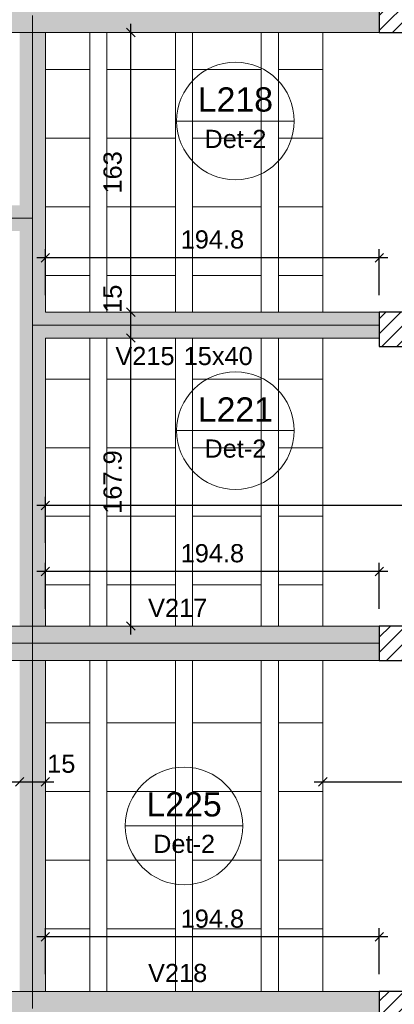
# Model space of a CAD drawing. Header units: millimetres. Extents: x 0 to 119, y 0 to 84.
# Tile 12 of 42: x 19.18 to 23.56, y 48.98 to 60.45. Entities that reach past the tile are written whole.
import ezdxf

# ---------------------------------------------------------------- set-up
doc = ezdxf.new("R2010")
doc.units = ezdxf.units.MM
doc.header["$MEASUREMENT"] = 0
doc.linetypes.add('NULL', pattern=[0])
doc.layers.get('0').update_dxf_attribs({"lineweight": 18})
for name, color, linetype, lineweight in [('FO-Cotas', 5, 'Continuous', 5), ('FO-Eixos', 5, 'Continuous', 5), ('FO-Hachura pilar que passa', 19, 'Continuous', 5), ('FO-Hachura viga', 43, 'Continuous', 5), ('FO-Hachuras das lajes', 1, 'Continuous', 20), ('FO-Pilares', 4, 'Continuous', 30), ('FO-Textos das lajes', 3, 'Continuous', 20), ('FO-Textos das vigas', 7, 'Continuous', 5), ('FO-Vigas', 1, 'Continuous', 20)]:
    doc.layers.add(name, color=color, linetype=linetype, lineweight=lineweight)
doc.styles.add('Arial', font='txt')
doc.dimstyles.new('UM_50.000000', dxfattribs={"dimtxt": 0.18, "dimasz": 0.1, "dimexe": 0.1, "dimexo": 0.2, "dimgap": 0, "dimtad": 1, "dimtih": 1, "dimtoh": 1, "dimdec": 1, "dimlfac": 50, "dimzin": 0, "dimdsep": 46, "dimtxsty": 'Standard', "dimcen": 0.09, "dimdle": 0.1, "dimadec": 1, "dimazin": 2, "dimtfac": 1, "dimtdec": 4, "dimtofl": 0, "dimtmove": 0, "dimatfit": 3, "dimfxl": 1, "dimtolj": 1, "dimarcsym": 0})

# ---------------------------------------------------------------- blocks, each defined once
blk = doc.blocks.new('_Oblique')
at = {"color": 0, "linetype": 'ByBlock', "lineweight": -2}
blk.add_line((-0.5, -0.5), (0.5, 0.5), dxfattribs=at)
blk = doc.blocks.new('*D114')
at = {"layer": 'Defpoints', "color": 0}
for p in [(11.237, 51.569), (19.183, 51.569), (19.183, 51.569)]:
    blk.add_point(p, dxfattribs=at)
at = {"layer": 'FO-Cotas', "color": 0, "lineweight": -2}
blk.add_line((11.137, 51.569), (19.283, 51.569), dxfattribs=at)
at = {"layer": 'FO-Cotas', "color": 0, "lineweight": -2, "xscale": 0.1, "yscale": 0.1, "zscale": 0.1, "rotation": 180}
blk.add_blockref('_Oblique', (11.237, 51.569), dxfattribs=at)
at = {"layer": 'FO-Cotas', "color": 0, "lineweight": -2, "xscale": 0.1, "yscale": 0.1, "zscale": 0.1}
blk.add_blockref('_Oblique', (19.183, 51.569), dxfattribs=at)
at = {"layer": 'FO-Cotas', "color": 7, "insert": (15.21, 51.78), "char_height": 0.2118, "attachment_point": 5, "rotation": 0.0057, "style": 'Arial'}
blk.add_mtext('\\A1;397.3', dxfattribs=at)
blk = doc.blocks.new('*D115')
at = {"layer": 'Defpoints', "color": 0}
for p in [(19.183, 51.569), (19.483, 51.569), (19.483, 51.569)]:
    blk.add_point(p, dxfattribs=at)
at = {"layer": 'FO-Cotas', "color": 0, "lineweight": -2}
blk.add_line((19.083, 51.569), (19.583, 51.569), dxfattribs=at)
at = {"layer": 'FO-Cotas', "color": 0, "lineweight": -2, "xscale": 0.1, "yscale": 0.1, "zscale": 0.1, "rotation": 180}
blk.add_blockref('_Oblique', (19.183, 51.569), dxfattribs=at)
at = {"layer": 'FO-Cotas', "color": 0, "lineweight": -2, "xscale": 0.1, "yscale": 0.1, "zscale": 0.1}
blk.add_blockref('_Oblique', (19.483, 51.569), dxfattribs=at)
at = {"layer": 'FO-Cotas', "color": 7, "insert": (19.669, 51.78), "char_height": 0.2118, "attachment_point": 5, "rotation": 0.0057, "style": 'Arial'}
blk.add_mtext('\\A1;15', dxfattribs=at)
blk = doc.blocks.new('*D116')
at = {"layer": 'Defpoints', "color": 0}
for p in [(22.72, 51.569), (70.017, 51.569), (70.017, 51.569)]:
    blk.add_point(p, dxfattribs=at)
at = {"layer": 'FO-Cotas', "color": 0, "lineweight": -2}
blk.add_line((22.62, 51.569), (70.117, 51.569), dxfattribs=at)
at = {"layer": 'FO-Cotas', "color": 0, "lineweight": -2, "xscale": 0.1, "yscale": 0.1, "zscale": 0.1, "rotation": 180}
blk.add_blockref('_Oblique', (22.72, 51.569), dxfattribs=at)
at = {"layer": 'FO-Cotas', "color": 0, "lineweight": -2, "xscale": 0.1, "yscale": 0.1, "zscale": 0.1}
blk.add_blockref('_Oblique', (70.017, 51.569), dxfattribs=at)
at = {"layer": 'FO-Cotas', "color": 7, "insert": (46.368, 51.78), "char_height": 0.2118, "attachment_point": 5, "rotation": 0.0057, "style": 'Arial'}
blk.add_mtext('\\A1;2364.8', dxfattribs=at)
blk = doc.blocks.new('*D175')
at = {"layer": 'Defpoints', "color": 0}
for p in [(20.481, 56.743), (20.481, 56.743), (20.481, 53.386)]:
    blk.add_point(p, dxfattribs=at)
at = {"layer": 'FO-Cotas', "color": 0, "lineweight": -2}
blk.add_line((20.481, 53.286), (20.481, 56.843), dxfattribs=at)
at = {"layer": 'FO-Cotas', "color": 0, "lineweight": -2, "xscale": 0.1, "yscale": 0.1, "zscale": 0.1}
for p, rotation in [((20.481, 56.743), 90), ((20.481, 53.386), 270)]:
    blk.add_blockref('_Oblique', p, dxfattribs=dict(at, rotation=rotation))
at = {"layer": 'FO-Cotas', "color": 7, "insert": (20.269, 55.064), "char_height": 0.2118, "attachment_point": 5, "rotation": 90, "style": 'Arial'}
blk.add_mtext('\\A1;167.9', dxfattribs=at)
blk = doc.blocks.new('*D176')
at = {"layer": 'Defpoints', "color": 0}
for p in [(20.481, 57.043), (20.481, 57.043), (20.481, 56.743)]:
    blk.add_point(p, dxfattribs=at)
at = {"layer": 'FO-Cotas', "color": 0, "lineweight": -2}
blk.add_line((20.481, 56.643), (20.481, 57.143), dxfattribs=at)
at = {"layer": 'FO-Cotas', "color": 0, "lineweight": -2, "xscale": 0.1, "yscale": 0.1, "zscale": 0.1}
for p, rotation in [((20.481, 57.043), 90), ((20.481, 56.743), 270)]:
    blk.add_blockref('_Oblique', p, dxfattribs=dict(at, rotation=rotation))
at = {"layer": 'FO-Cotas', "color": 7, "insert": (20.269, 57.2), "char_height": 0.2118, "attachment_point": 5, "rotation": 90, "style": 'Arial'}
blk.add_mtext('\\A1;15', dxfattribs=at)
blk = doc.blocks.new('*D177')
at = {"layer": 'Defpoints', "color": 0}
for p in [(20.481, 60.303), (20.481, 60.303), (20.481, 57.043)]:
    blk.add_point(p, dxfattribs=at)
at = {"layer": 'FO-Cotas', "color": 0, "lineweight": -2}
blk.add_line((20.481, 56.943), (20.481, 60.403), dxfattribs=at)
at = {"layer": 'FO-Cotas', "color": 0, "lineweight": -2, "xscale": 0.1, "yscale": 0.1, "zscale": 0.1}
for p, rotation in [((20.481, 60.303), 90), ((20.481, 57.043), 270)]:
    blk.add_blockref('_Oblique', p, dxfattribs=dict(at, rotation=rotation))
at = {"layer": 'FO-Cotas', "color": 7, "insert": (20.269, 58.673), "char_height": 0.2118, "attachment_point": 5, "rotation": 90, "style": 'Arial'}
blk.add_mtext('\\A1;163', dxfattribs=at)
blk = doc.blocks.new('*D241')
at = {"layer": 'Defpoints', "color": 0}
for p in [(19.483, 57.678), (19.483, 57.043), (23.38, 57.043)]:
    blk.add_point(p, dxfattribs=at)
at = {"layer": 'FO-Cotas', "color": 0, "lineweight": -2}
for p, q in [((19.483, 57.243), (19.483, 57.778)), ((23.38, 57.243), (23.38, 57.778)), ((23.48, 57.678), (19.383, 57.678))]:
    blk.add_line(p, q, dxfattribs=at)
at = {"layer": 'FO-Cotas', "color": 0, "lineweight": -2, "xscale": 0.1, "yscale": 0.1, "zscale": 0.1, "rotation": 180}
blk.add_blockref('_Oblique', (19.483, 57.678), dxfattribs=at)
at = {"layer": 'FO-Cotas', "color": 0, "lineweight": -2, "xscale": 0.1, "yscale": 0.1, "zscale": 0.1}
blk.add_blockref('_Oblique', (23.38, 57.678), dxfattribs=at)
at = {"layer": 'FO-Cotas', "color": 7, "insert": (21.432, 57.89), "char_height": 0.2118, "attachment_point": 5, "rotation": 0.0057, "style": 'Arial'}
blk.add_mtext('\\A1;194.8', dxfattribs=at)
blk = doc.blocks.new('*D242')
at = {"layer": 'Defpoints', "color": 0}
for p in [(19.483, 54.021), (19.483, 53.386), (23.38, 53.386)]:
    blk.add_point(p, dxfattribs=at)
at = {"layer": 'FO-Cotas', "color": 0, "lineweight": -2}
for p, q in [((19.483, 53.586), (19.483, 54.121)), ((23.38, 53.586), (23.38, 54.121)), ((23.48, 54.021), (19.383, 54.021))]:
    blk.add_line(p, q, dxfattribs=at)
at = {"layer": 'FO-Cotas', "color": 0, "lineweight": -2, "xscale": 0.1, "yscale": 0.1, "zscale": 0.1, "rotation": 180}
blk.add_blockref('_Oblique', (19.483, 54.021), dxfattribs=at)
at = {"layer": 'FO-Cotas', "color": 0, "lineweight": -2, "xscale": 0.1, "yscale": 0.1, "zscale": 0.1}
blk.add_blockref('_Oblique', (23.38, 54.021), dxfattribs=at)
at = {"layer": 'FO-Cotas', "color": 7, "insert": (21.432, 54.233), "char_height": 0.2118, "attachment_point": 5, "rotation": 0.0057, "style": 'Arial'}
blk.add_mtext('\\A1;194.8', dxfattribs=at)
blk = doc.blocks.new('*D243')
at = {"layer": 'Defpoints', "color": 0}
for p in [(19.483, 49.763), (19.483, 49.127), (23.38, 49.127)]:
    blk.add_point(p, dxfattribs=at)
at = {"layer": 'FO-Cotas', "color": 0, "lineweight": -2}
for p, q in [((19.483, 49.327), (19.483, 49.863)), ((23.38, 49.327), (23.38, 49.863)), ((23.48, 49.763), (19.383, 49.763))]:
    blk.add_line(p, q, dxfattribs=at)
at = {"layer": 'FO-Cotas', "color": 0, "lineweight": -2, "xscale": 0.1, "yscale": 0.1, "zscale": 0.1, "rotation": 180}
blk.add_blockref('_Oblique', (19.483, 49.763), dxfattribs=at)
at = {"layer": 'FO-Cotas', "color": 0, "lineweight": -2, "xscale": 0.1, "yscale": 0.1, "zscale": 0.1}
blk.add_blockref('_Oblique', (23.38, 49.763), dxfattribs=at)
at = {"layer": 'FO-Cotas', "color": 7, "insert": (21.432, 49.974), "char_height": 0.2118, "attachment_point": 5, "rotation": 0.0057, "style": 'Arial'}
blk.add_mtext('\\A1;194.8', dxfattribs=at)
blk = doc.blocks.new('*D252')
at = {"layer": 'Defpoints', "color": 0}
for p in [(19.483, 54.791), (19.483, 54.156), (29.1, 54.156)]:
    blk.add_point(p, dxfattribs=at)
at = {"layer": 'FO-Cotas', "color": 0, "lineweight": -2}
for p, q in [((19.483, 54.356), (19.483, 54.891)), ((29.1, 54.356), (29.1, 54.891)), ((29.2, 54.791), (19.383, 54.791))]:
    blk.add_line(p, q, dxfattribs=at)
at = {"layer": 'FO-Cotas', "color": 0, "lineweight": -2, "xscale": 0.1, "yscale": 0.1, "zscale": 0.1, "rotation": 180}
blk.add_blockref('_Oblique', (19.483, 54.791), dxfattribs=at)
at = {"layer": 'FO-Cotas', "color": 0, "lineweight": -2, "xscale": 0.1, "yscale": 0.1, "zscale": 0.1}
blk.add_blockref('_Oblique', (29.1, 54.791), dxfattribs=at)
at = {"layer": 'FO-Cotas', "color": 7, "insert": (24.292, 55.003), "char_height": 0.2118, "attachment_point": 5, "rotation": 0.0057, "style": 'Arial'}
blk.add_mtext('\\A1;480.8', dxfattribs=at)

msp = doc.modelspace()

# ---------------------------------------------------------------- hatches: boundary and pattern name
at = {"layer": 'FO-Hachura pilar que passa', "linetype": 'Continuous'}
h = msp.add_hatch(dxfattribs=at)
h.set_pattern_fill('ANSI31', color=19, style=0)
h.paths.add_polyline_path([(24.08, 60.3027), (24.08, 60.5027), (24.08, 60.7027), (23.73, 60.7027), (23.38, 60.7027), (23.38, 60.5027), (23.38, 60.3027), (23.73, 60.3027)])
h = msp.add_hatch(dxfattribs=at)
h.set_pattern_fill('ANSI31', color=19, style=0)
h.paths.add_polyline_path([(23.38, 57.0425), (23.38, 56.8425), (23.38, 56.6425), (23.78, 56.6425), (24.18, 56.6425), (24.18, 56.8425), (24.18, 57.0425), (23.78, 57.0425)])
h = msp.add_hatch(dxfattribs=at)
h.set_pattern_fill('ANSI31', color=19, style=0)
h.paths.add_polyline_path([(24.18, 52.9855), (24.18, 53.1855), (24.18, 53.3855), (23.78, 53.3855), (23.38, 53.3855), (23.38, 53.1855), (23.38, 52.9855), (23.78, 52.9855)])
h = msp.add_hatch(dxfattribs=at)
h.set_pattern_fill('ANSI31', color=19, style=0)
h.paths.add_polyline_path([(24.18, 48.7271), (24.18, 48.9271), (24.18, 49.1271), (23.78, 49.1271), (23.38, 49.1271), (23.38, 48.9271), (23.38, 48.7271), (23.78, 48.7271)])
at = {"layer": 'FO-Hachura viga', "linetype": 'Continuous'}
for points in [[(19.3336, 60.7025), (19.3336, 60.7025), (13.8806, 60.7025), (13.8806, 60.3027), (19.3336, 60.3027), (19.3336, 60.7025)], [(22.7202, 60.7025), (22.7202, 60.7025), (19.3336, 60.7025), (19.3336, 60.3025), (22.7202, 60.3025), (22.7202, 60.7025)], [(23.3802, 60.7025), (23.3802, 60.7025), (22.7202, 60.7025), (22.7202, 60.3025), (23.3802, 60.3025), (23.3802, 60.7025)], [(19.4834, 60.3025), (19.4834, 60.3025), (19.3336, 60.5025), (19.1836, 60.3027), (19.1836, 58.2883), (19.3336, 58.1383), (19.4834, 58.1383), (19.4834, 60.3025)], [(19.3336, 58.1383), (19.3336, 58.1383), (19.1836, 58.2883), (11.2366, 58.2883), (11.0866, 58.1383), (11.2366, 57.9885), (19.1836, 57.9885), (19.3336, 58.1383)], [(19.4836, 57.0423), (19.4836, 57.0423), (19.4836, 58.1383), (19.3336, 58.1383), (19.1836, 57.9885), (19.1836, 56.8923), (19.3336, 56.8923), (19.4836, 57.0423)], [(22.7202, 57.0423), (22.7202, 57.0423), (19.4836, 57.0423), (19.3336, 56.8923), (19.4836, 56.7423), (22.7202, 56.7423), (22.7202, 57.0423)], [(23.3802, 57.0423), (23.3802, 57.0423), (22.7202, 57.0423), (22.7202, 56.7423), (23.3802, 56.7423), (23.3802, 57.0423)], [(19.4836, 53.3855), (19.4836, 53.3855), (19.4836, 56.7423), (19.3336, 56.8923), (19.1836, 56.8923), (19.1836, 53.3853), (19.3336, 53.1855), (19.4836, 53.3855)], [(19.3336, 53.3853), (19.3336, 53.3853), (11.2366, 53.3853), (11.0866, 53.1855), (11.2366, 52.9855), (19.3336, 52.9855), (19.3336, 53.3853)], [(22.7202, 53.3855), (22.7202, 53.3855), (19.3336, 53.3855), (19.3336, 52.9853), (22.7202, 52.9853), (22.7202, 53.3855)], [(23.3802, 53.3855), (23.3802, 53.3855), (22.7202, 53.3855), (22.7202, 52.9855), (23.3802, 52.9855), (23.3802, 53.3855)], [(19.4836, 49.1273), (19.4836, 49.1273), (19.4834, 52.9853), (19.3336, 53.1855), (19.1836, 52.9855), (19.1836, 49.1271), (19.3336, 48.9273), (19.4836, 49.1273)], [(19.3336, 49.1271), (19.3336, 49.1271), (11.4366, 49.1271), (11.4366, 48.7273), (19.3336, 48.7273), (19.3336, 49.1271)], [(22.7202, 49.1273), (22.7202, 49.1273), (19.3336, 49.1273), (19.3336, 48.7271), (22.7202, 48.7271), (22.7202, 49.1273)], [(23.3802, 49.1273), (23.3802, 49.1273), (22.7202, 49.1273), (22.7202, 48.7273), (23.3802, 48.7273), (23.3802, 49.1273)]]:
    msp.add_hatch(color=43, dxfattribs=at).paths.add_polyline_path(points)

# ---------------------------------------------------------------- linework, layer by layer
at = {"layer": 'FO-Eixos'}
for p, q in [((19.3334, 58.1385), (19.3334, 60.5027)), ((11.0866, 58.1385), (19.3334, 58.1385)), ((19.3334, 56.8925), (19.3334, 58.1385)), ((19.3334, 56.8925), (22.72, 56.8925)), ((19.3334, 53.1855), (19.3334, 56.8925)), ((22.72, 56.8925), (23.38, 56.8925)), ((11.0866, 53.1855), (19.3334, 53.1855)), ((19.3334, 53.1855), (22.72, 53.1855)), ((19.3334, 48.9271), (19.3334, 53.1855)), ((22.72, 53.1855), (23.38, 53.1855))]:
    msp.add_line(p, q, dxfattribs=at)
for points in [[(19.483, 59.8725), (20.002, 59.8725), (20.002, 60.3025)], [(20.202, 60.3025), (20.202, 59.8725), (21.002, 59.8725), (21.002, 60.3025)], [(21.202, 60.3025), (21.202, 59.8725), (22.002, 59.8725), (22.002, 60.3025)], [(22.202, 60.3025), (22.202, 59.8725), (22.72, 59.8725)], [(19.483, 59.0725), (20.002, 59.0725), (20.002, 59.8725), (19.483, 59.8725)], [(22.72, 59.8725), (22.202, 59.8725), (22.202, 59.0725), (22.72, 59.0725)], [(19.483, 58.2725), (20.002, 58.2725), (20.002, 59.0725), (19.483, 59.0725)], [(22.72, 59.0725), (22.202, 59.0725), (22.202, 58.2725), (22.72, 58.2725)], [(19.483, 57.4725), (20.002, 57.4725), (20.002, 58.2725), (19.483, 58.2725)], [(22.72, 58.2725), (22.202, 58.2725), (22.202, 57.4725), (22.72, 57.4725)], [(20.002, 57.0425), (20.002, 57.4725), (19.483, 57.4725)], [(21.002, 57.0425), (21.002, 57.4725), (20.202, 57.4725), (20.202, 57.0425)], [(22.002, 57.0425), (22.002, 57.4725), (21.202, 57.4725), (21.202, 57.0425)], [(22.72, 57.4725), (22.202, 57.4725), (22.202, 57.0425)], [(19.483, 56.2645), (20.002, 56.2645), (20.002, 56.7425)], [(20.202, 56.7425), (20.202, 56.2645), (21.002, 56.2645), (21.002, 56.7425)], [(21.202, 56.7425), (21.202, 56.2645), (22.002, 56.2645), (22.002, 56.7425)], [(22.202, 56.7425), (22.202, 56.2645), (22.72, 56.2645)], [(19.483, 55.4645), (20.002, 55.4645), (20.002, 56.2645), (19.483, 56.2645)], [(22.72, 56.2645), (22.202, 56.2645), (22.202, 55.4645), (22.72, 55.4645)], [(19.483, 54.6645), (20.002, 54.6645), (20.002, 55.4645), (19.483, 55.4645)], [(22.72, 55.4645), (22.202, 55.4645), (22.202, 54.6645), (22.72, 54.6645)], [(19.483, 53.8645), (20.002, 53.8645), (20.002, 54.6645), (19.483, 54.6645)], [(22.72, 54.6645), (22.202, 54.6645), (22.202, 53.8645), (22.72, 53.8645)], [(20.002, 53.3855), (20.002, 53.8645), (19.483, 53.8645)], [(21.002, 53.3855), (21.002, 53.8645), (20.202, 53.8645), (20.202, 53.3855)], [(22.002, 53.3855), (22.002, 53.8645), (21.202, 53.8645), (21.202, 53.3855)], [(22.72, 53.8645), (22.202, 53.8645), (22.202, 53.3855)], [(19.483, 52.2565), (20.002, 52.2565), (20.002, 52.9855)], [(20.202, 52.9855), (20.202, 52.2565), (21.002, 52.2565), (21.002, 52.9855)], [(21.202, 52.9855), (21.202, 52.2565), (22.002, 52.2565), (22.002, 52.9855)], [(22.202, 52.9855), (22.202, 52.2565), (22.72, 52.2565)], [(19.483, 51.4565), (20.002, 51.4565), (20.002, 52.2565), (19.483, 52.2565)], [(22.72, 52.2565), (22.202, 52.2565), (22.202, 51.4565), (22.72, 51.4565)], [(19.483, 50.6565), (20.002, 50.6565), (20.002, 51.4565), (19.483, 51.4565)], [(22.72, 51.4565), (22.202, 51.4565), (22.202, 50.6565), (22.72, 50.6565)], [(19.483, 49.8565), (20.002, 49.8565), (20.002, 50.6565), (19.483, 50.6565)], [(22.72, 50.6565), (22.202, 50.6565), (22.202, 49.8565), (22.72, 49.8565)], [(20.002, 49.1275), (20.002, 49.8565), (19.483, 49.8565)], [(21.002, 49.1275), (21.002, 49.8565), (20.202, 49.8565), (20.202, 49.1275)], [(22.002, 49.1275), (22.002, 49.8565), (21.202, 49.8565), (21.202, 49.1275)], [(22.72, 49.8565), (22.202, 49.8565), (22.202, 49.1275)]]:
    msp.add_lwpolyline(points, dxfattribs=at)
for points in [[(21.002, 59.0725), (21.002, 59.8725), (20.202, 59.8725), (20.202, 59.0725), (21.002, 59.0725)], [(22.002, 59.0725), (22.002, 59.8725), (21.202, 59.8725), (21.202, 59.0725), (22.002, 59.0725)], [(21.002, 58.2725), (21.002, 59.0725), (20.202, 59.0725), (20.202, 58.2725), (21.002, 58.2725)], [(22.002, 58.2725), (22.002, 59.0725), (21.202, 59.0725), (21.202, 58.2725), (22.002, 58.2725)], [(21.002, 57.4725), (21.002, 58.2725), (20.202, 58.2725), (20.202, 57.4725), (21.002, 57.4725)], [(22.002, 57.4725), (22.002, 58.2725), (21.202, 58.2725), (21.202, 57.4725), (22.002, 57.4725)], [(21.002, 55.4645), (21.002, 56.2645), (20.202, 56.2645), (20.202, 55.4645), (21.002, 55.4645)], [(22.002, 55.4645), (22.002, 56.2645), (21.202, 56.2645), (21.202, 55.4645), (22.002, 55.4645)], [(21.002, 54.6645), (21.002, 55.4645), (20.202, 55.4645), (20.202, 54.6645), (21.002, 54.6645)], [(22.002, 54.6645), (22.002, 55.4645), (21.202, 55.4645), (21.202, 54.6645), (22.002, 54.6645)], [(21.002, 53.8645), (21.002, 54.6645), (20.202, 54.6645), (20.202, 53.8645), (21.002, 53.8645)], [(22.002, 53.8645), (22.002, 54.6645), (21.202, 54.6645), (21.202, 53.8645), (22.002, 53.8645)], [(21.002, 51.4565), (21.002, 52.2565), (20.202, 52.2565), (20.202, 51.4565), (21.002, 51.4565)], [(22.002, 51.4565), (22.002, 52.2565), (21.202, 52.2565), (21.202, 51.4565), (22.002, 51.4565)], [(21.002, 50.6565), (21.002, 51.4565), (20.202, 51.4565), (20.202, 50.6565), (21.002, 50.6565)], [(22.002, 50.6565), (22.002, 51.4565), (21.202, 51.4565), (21.202, 50.6565), (22.002, 50.6565)], [(21.002, 49.8565), (21.002, 50.6565), (20.202, 50.6565), (20.202, 49.8565), (21.002, 49.8565)], [(22.002, 49.8565), (22.002, 50.6565), (21.202, 50.6565), (21.202, 49.8565), (22.002, 49.8565)]]:
    msp.add_lwpolyline(points, close=True, dxfattribs=at)
at = {"layer": 'FO-Hachuras das lajes'}
for p, q in [((20.002, 57.0425), (20.002, 60.3025)), ((20.202, 57.0425), (20.202, 60.3025)), ((21.002, 57.0425), (21.002, 60.3025)), ((21.202, 57.0425), (21.202, 60.3025)), ((22.002, 57.0425), (22.002, 60.3025)), ((22.202, 57.0425), (22.202, 60.3025)), ((20.002, 53.3855), (20.002, 56.7425)), ((20.202, 53.3855), (20.202, 56.7425)), ((21.002, 53.3855), (21.002, 56.7425)), ((21.202, 53.3855), (21.202, 56.7425)), ((22.002, 53.3855), (22.002, 56.7425)), ((22.202, 53.3855), (22.202, 56.7425)), ((20.002, 49.1275), (20.002, 52.9855)), ((20.202, 49.1275), (20.202, 52.9855)), ((21.002, 49.1275), (21.002, 52.9855)), ((21.202, 49.1275), (21.202, 52.9855)), ((22.002, 49.1275), (22.002, 52.9855)), ((22.202, 49.1275), (22.202, 52.9855))]:
    msp.add_line(p, q, dxfattribs=at)
at = {"layer": 'FO-Pilares'}
for points in [[(24.08, 60.3027), (24.08, 60.5027), (24.08, 60.7027), (23.73, 60.7027), (23.38, 60.7027), (23.38, 60.5027), (23.38, 60.3027), (23.73, 60.3027), (24.08, 60.3027)], [(23.38, 57.0425), (23.38, 56.8425), (23.38, 56.6425), (23.78, 56.6425), (24.18, 56.6425), (24.18, 56.8425), (24.18, 57.0425), (23.78, 57.0425), (23.38, 57.0425)], [(24.18, 52.9855), (24.18, 53.1855), (24.18, 53.3855), (23.78, 53.3855), (23.38, 53.3855), (23.38, 53.1855), (23.38, 52.9855), (23.78, 52.9855), (24.18, 52.9855)], [(24.18, 48.7271), (24.18, 48.9271), (24.18, 49.1271), (23.78, 49.1271), (23.38, 49.1271), (23.38, 48.9271), (23.38, 48.7271), (23.78, 48.7271), (24.18, 48.7271)]]:
    msp.add_lwpolyline(points, close=True, dxfattribs=at)
at = {"layer": 'FO-Textos das lajes'}
for p, q in [((21.0154, 59.2717), (22.3862, 59.2717)), ((21.0154, 55.6631), (22.3862, 55.6631)), ((20.4163, 51.0563), (21.7871, 51.0563))]:
    msp.add_line(p, q, dxfattribs=at)
for centre in [(21.7008, 59.2717), (21.7008, 55.6631), (21.1017, 51.0563)]:
    msp.add_circle(centre, 0.6854, dxfattribs=at)
at = {"layer": 'FO-Vigas'}
for p, q in [((13.8806, 60.3027), (19.3334, 60.3027)), ((19.3334, 60.3027), (22.72, 60.3027)), ((19.4834, 58.1385), (19.4834, 60.3027)), ((22.72, 57.0425), (22.72, 60.3027)), ((22.72, 60.3027), (23.38, 60.3027)), ((19.4834, 57.0425), (19.4834, 58.1385)), ((19.4834, 57.0425), (22.72, 57.0425)), ((22.72, 57.0425), (23.38, 57.0425)), ((19.4834, 56.7425), (22.72, 56.7425)), ((19.4834, 53.3855), (19.4834, 56.7425)), ((22.72, 53.3855), (22.72, 56.7425)), ((22.72, 56.7425), (23.38, 56.7425)), ((11.2366, 53.3855), (19.3334, 53.3855)), ((19.3334, 53.3855), (22.72, 53.3855)), ((22.72, 53.3855), (23.38, 53.3855)), ((11.2366, 52.9855), (19.3334, 52.9855)), ((19.3334, 52.9855), (22.72, 52.9855)), ((19.4834, 49.1271), (19.4834, 52.9855)), ((22.72, 49.1271), (22.72, 52.9855)), ((22.72, 52.9855), (23.38, 52.9855)), ((11.4366, 49.1271), (19.3334, 49.1271)), ((19.3334, 49.1271), (22.72, 49.1271)), ((22.72, 49.1271), (23.38, 49.1271))]:
    msp.add_line(p, q, dxfattribs=at)

# ---------------------------------------------------------------- texts
at = {"layer": 'FO-Textos das lajes', "linetype": 'NULL', "attachment_point": 8, "line_spacing_factor": 0.798, "style": 'Arial'}
for s, insert, char_height, width in [('L218', (21.701, 59.3777), 0.2824, 1.735195), ('Det-2', (21.701, 58.9544), 0.2118, 1.418281), ('L221', (21.701, 55.7687), 0.2824, 1.735195), ('Det-2', (21.701, 55.3454), 0.2118, 1.418281), ('L225', (21.102, 51.1627), 0.2824, 1.735195), ('Det-2', (21.102, 50.7384), 0.2118, 1.418281)]:
    msp.add_mtext(s, dxfattribs=dict(at, insert=insert, char_height=char_height, width=width))
at = {"layer": 'FO-Textos das vigas', "linetype": 'NULL', "char_height": 0.2118, "line_spacing_factor": 0.798, "style": 'Arial'}
for s, insert, width, attachment_point in [('V215', (20.991, 56.4244), 1.354561, 9), ('15x40', (21.097, 56.4244), 1.580273, 7), ('V217', (21.027, 53.4914), 1.354561, 8), ('V218', (21.027, 49.2334), 1.354561, 8)]:
    msp.add_mtext(s, dxfattribs=dict(at, insert=insert, width=width, attachment_point=attachment_point))

# ---------------------------------------------------------------- dimensions: what is measured, and where the dimension line sits
at = {"layer": 'FO-Cotas'}
for base, p1, p2, picture, middle in [((20.4806, 60.3027), (20.4806, 57.0425), (20.4806, 60.3027), '*D177', (20.2688, 58.6726)), ((20.4806, 57.0425), (20.4806, 56.7425), (20.4806, 57.0425), '*D176', (20.2688, 57.1998)), ((20.4806433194, 56.7425160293), (20.4806433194, 53.3855160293), (20.4806433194, 56.7425160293), '*D175', (20.2688433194, 55.0640160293))]:
    dim = msp.add_linear_dim(base=base, p1=p1, p2=p2, angle=90, dimstyle='UM_50.000000', override={"dimtxt": 0.2118, "dimasz": 0.1, "dimexe": 0.1, "dimexo": 0.2, "dimtad": 1, "dimtih": 0, "dimtoh": 0, "dimdec": 1, "dimlfac": 50, "dimzin": 8, "dimtxsty": 'Arial', "dimblk": 'Oblique', "dimblk1": 'Oblique', "dimblk2": 'Oblique', "dimsah": 1, "dimdle": 0.1, "dimse1": 1, "dimse2": 1, "dimclrt": 7, "dimadec": 1, "dimazin": 3, "dimtmove": 2, "dimldrblk": 'Oblique'}, dxfattribs=at)
    dim.commit()
    dim.dimension.update_dxf_attribs({"geometry": picture, "text_midpoint": middle, "dimtype": 160, "text_rotation": 90})
for base, p1, p2, override, picture, middle in [((19.4834, 57.6779), (23.38, 57.0425), (19.4834, 57.0425), {"dimtxt": 0.2118, "dimasz": 0.1, "dimexe": 0.1, "dimexo": 0.2, "dimtad": 1, "dimtih": 0, "dimtoh": 0, "dimdec": 1, "dimlfac": 50, "dimzin": 8, "dimtxsty": 'Arial', "dimblk": 'Oblique', "dimblk1": 'Oblique', "dimblk2": 'Oblique', "dimsah": 1, "dimdle": 0.1, "dimse1": 0, "dimse2": 0, "dimclrt": 7, "dimadec": 1, "dimazin": 3, "dimtmove": 2, "dimldrblk": 'Oblique'}, '*D241', (21.4317, 57.8897)), ((19.4834, 54.7909), (29.1, 54.1555), (19.4834, 54.1555), {"dimtxt": 0.2118, "dimasz": 0.1, "dimexe": 0.1, "dimexo": 0.2, "dimtad": 1, "dimtih": 0, "dimtoh": 0, "dimdec": 1, "dimlfac": 50, "dimzin": 8, "dimtxsty": 'Arial', "dimblk": 'Oblique', "dimblk1": 'Oblique', "dimblk2": 'Oblique', "dimsah": 1, "dimdle": 0.1, "dimse1": 0, "dimse2": 0, "dimclrt": 7, "dimadec": 1, "dimazin": 3, "dimtmove": 2, "dimldrblk": 'Oblique'}, '*D252', (24.2917, 55.0027)), ((19.4834, 54.0209), (23.38, 53.3855), (19.4834, 53.3855), {"dimtxt": 0.2118, "dimasz": 0.1, "dimexe": 0.1, "dimexo": 0.2, "dimtad": 1, "dimtih": 0, "dimtoh": 0, "dimdec": 1, "dimlfac": 50, "dimzin": 8, "dimtxsty": 'Arial', "dimblk": 'Oblique', "dimblk1": 'Oblique', "dimblk2": 'Oblique', "dimsah": 1, "dimdle": 0.1, "dimse1": 0, "dimse2": 0, "dimclrt": 7, "dimadec": 1, "dimazin": 3, "dimtmove": 2, "dimldrblk": 'Oblique'}, '*D242', (21.4317, 54.2327)), ((19.1834, 51.5685), (11.2366, 51.5685), (19.1834, 51.5685), {"dimtxt": 0.2118, "dimasz": 0.1, "dimexe": 0.1, "dimexo": 0.2, "dimtad": 1, "dimtih": 0, "dimtoh": 0, "dimdec": 1, "dimlfac": 50, "dimzin": 8, "dimtxsty": 'Arial', "dimblk": 'Oblique', "dimblk1": 'Oblique', "dimblk2": 'Oblique', "dimsah": 1, "dimdle": 0.1, "dimse1": 1, "dimse2": 1, "dimclrt": 7, "dimadec": 1, "dimazin": 3, "dimtmove": 2, "dimldrblk": 'Oblique'}, '*D114', (15.21, 51.7803)), ((19.4834, 51.5685), (19.1834, 51.5685), (19.4834, 51.5685), {"dimtxt": 0.2118, "dimasz": 0.1, "dimexe": 0.1, "dimexo": 0.2, "dimtad": 1, "dimtih": 0, "dimtoh": 0, "dimdec": 1, "dimlfac": 50, "dimzin": 8, "dimtxsty": 'Arial', "dimblk": 'Oblique', "dimblk1": 'Oblique', "dimblk2": 'Oblique', "dimsah": 1, "dimdle": 0.1, "dimse1": 1, "dimse2": 1, "dimclrt": 7, "dimadec": 1, "dimazin": 3, "dimtmove": 2, "dimldrblk": 'Oblique'}, '*D115', (19.6687, 51.7803)), ((70.0166, 51.5685), (22.72, 51.5685), (70.0166, 51.5685), {"dimtxt": 0.2118, "dimasz": 0.1, "dimexe": 0.1, "dimexo": 0.2, "dimtad": 1, "dimtih": 0, "dimtoh": 0, "dimdec": 1, "dimlfac": 50, "dimzin": 8, "dimtxsty": 'Arial', "dimblk": 'Oblique', "dimblk1": 'Oblique', "dimblk2": 'Oblique', "dimsah": 1, "dimdle": 0.1, "dimse1": 1, "dimse2": 1, "dimclrt": 7, "dimadec": 1, "dimazin": 3, "dimtmove": 2, "dimldrblk": 'Oblique'}, '*D116', (46.3683, 51.7803)), ((19.4834, 49.7625), (23.38, 49.1271), (19.4834, 49.1271), {"dimtxt": 0.2118, "dimasz": 0.1, "dimexe": 0.1, "dimexo": 0.2, "dimtad": 1, "dimtih": 0, "dimtoh": 0, "dimdec": 1, "dimlfac": 50, "dimzin": 8, "dimtxsty": 'Arial', "dimblk": 'Oblique', "dimblk1": 'Oblique', "dimblk2": 'Oblique', "dimsah": 1, "dimdle": 0.1, "dimse1": 0, "dimse2": 0, "dimclrt": 7, "dimadec": 1, "dimazin": 3, "dimtmove": 2, "dimldrblk": 'Oblique'}, '*D243', (21.4317, 49.9743))]:
    dim = msp.add_linear_dim(base=base, p1=p1, p2=p2, dimstyle='UM_50.000000', override=override, dxfattribs=at)
    dim.commit()
    dim.dimension.update_dxf_attribs({"geometry": picture, "text_midpoint": middle, "dimtype": 160, "text_rotation": 0.00573})

doc.saveas('drawing.dxf')
